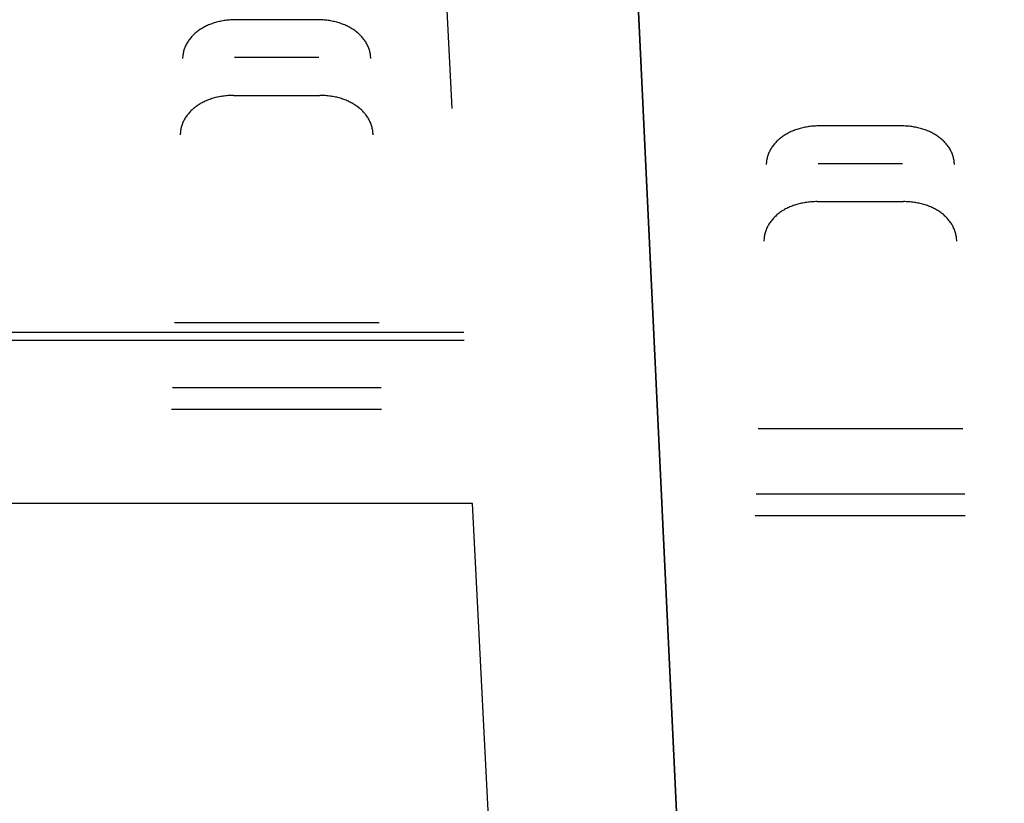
# Model space of a CAD drawing. Header units: millimetres. Extents: x -88 to 88, y -12 to 103.
# Tile 172 of 256: x -45.74 to -43.88, y 13.76 to 15.24. Entities that reach past the tile are written whole.
import ezdxf

# ---------------------------------------------------------------- set-up
doc = ezdxf.new("R2010")
doc.units = ezdxf.units.MM
doc.layers.add('Default', color=7, linetype='Continuous', true_color=0x000000)

msp = doc.modelspace()

# ---------------------------------------------------------------- linework, layer by layer
at = {"layer": 'Default', "color": 254, "true_color": 0xcad1ee, "extrusion": (1, 0, 0)}
for points in [[(18.3352, -3.37), (14.6464, -3.0826)], [(18.3196, -3.5694), (14.6308, -3.2819)], [(14.5015, -3.9018), (14.5286, -3.8966), (14.5558, -3.8924), (14.5832, -3.8891), (14.6107, -3.8868), (14.6382, -3.8854), (14.6658, -3.885), (14.6934, -3.8855), (14.7209, -3.887), (14.7484, -3.8894), (14.7757, -3.8928), (14.8029, -3.8971), (14.83, -3.9023), (14.8569, -3.9085), (14.8835, -3.9156), (14.9099, -3.9236), (14.936, -3.9325), (14.9618, -3.9423), (14.9872, -3.953), (15.0122, -3.9645), (15.0368, -3.9769), (15.061, -3.9902), (15.0847, -4.0043), (15.1079, -4.0192), (15.1306, -4.0348), (15.1527, -4.0513), (15.1743, -4.0685), (15.1952, -4.0864), (15.2155, -4.1051), (15.2352, -4.1244)], [(15.2352, -4.1244), (15.0925, -4.2645)], [(14.5423, -4.0976), (14.5626, -4.0937), (14.583, -4.0906), (14.6035, -4.0881), (14.6241, -4.0864), (14.6448, -4.0853), (14.6655, -4.085), (14.6861, -4.0854), (14.7068, -4.0865), (14.7274, -4.0883), (14.7479, -4.0908), (14.7683, -4.0941), (14.7886, -4.098), (14.8088, -4.1026), (14.8288, -4.1079), (14.8486, -4.1139), (14.8681, -4.1206), (14.8874, -4.128), (14.9065, -4.136), (14.9253, -4.1446), (14.9437, -4.154), (14.9619, -4.1639), (14.9797, -4.1745), (14.9971, -4.1856), (15.0141, -4.1974), (15.0307, -4.2097), (15.0468, -4.2226), (15.0625, -4.2361), (15.0778, -4.25), (15.0925, -4.2645)], [(15.0352, -4.1244), (14.8925, -4.2645)], [(14.934, -3.105), (14.934, -3.3056)], [(14.6887, -3.07), (14.6887, -3.27)], [(14.3238, -3.07), (14.4314, -3.0714), (14.539, -3.0756), (14.6464, -3.0826)], [(14.3238, -3.27), (14.4262, -3.2713), (14.5286, -3.2753), (14.6308, -3.2819)], [(12.1926, -4.5865), (14.5423, -4.0976)], [(12.1518, -4.3907), (14.5015, -3.9018)], [(11.9926, -4.5865), (14.3423, -4.0976)], [(11.9518, -4.3907), (14.3015, -3.9018)]]:
    msp.add_lwpolyline(points, dxfattribs=at)
at = {"layer": 'Default', "color": 254, "true_color": 0xcad1ee, "extrusion": (0.998705, 0.050721, -0.003952)}
for points in [[(20.5037, -3.5369), (16.9048, -3.2568)], [(20.4882, -3.7363), (16.8893, -3.4562)]]:
    msp.add_lwpolyline(points, dxfattribs=at)
at = {"layer": 'Default', "color": 254, "true_color": 0xcad1ee}
for points in [[(-44.6872, 17.7352), (-44.3976, 11.6423)], [(-44.6872, 17.7352), (-44.3976, 11.6423)], [(-44.3976, 11.6423), (-44.6872, 17.7352)], [(-44.9202, 15.068), (-45.0518, 17.6423)], [(-45.174, 15.2352), (-45.3283, 15.2352)], [(-45.1718, 15.1638), (-45.3305, 15.1638)], [(-45.3328, 15.0925), (-45.1696, 15.0925)], [(-44.074, 15.0352), (-44.2283, 15.0352)], [(-44.0718, 14.9638), (-44.2305, 14.9638)], [(-44.2328, 14.8925), (-44.0696, 14.8925)], [(-45.0583, 14.6645), (-45.444, 14.6645)], [(-45.0583, 14.6645), (-45.444, 14.6645)], [(-44.8987, 14.6464), (-46.1757, 14.6464)], [(-44.8979, 14.6308), (-46.1765, 14.6308)], [(-45.4478, 14.5423), (-45.0545, 14.5423)], [(-45.4491, 14.5015), (-45.0533, 14.5015)], [(-43.9583, 14.4645), (-44.344, 14.4645)], [(-43.9583, 14.4645), (-44.344, 14.4645)], [(-44.3478, 14.3423), (-43.9545, 14.3423)], [(-44.8822, 14.3238), (-46.1921, 14.3238)], [(-44.8822, 14.3238), (-46.1921, 14.3238)], [(-44.8822, 14.3238), (-46.1921, 14.3238)], [(-44.7445, 11.6275), (-44.8822, 14.3238)], [(-44.7445, 11.6275), (-44.8822, 14.3238)], [(-44.3491, 14.3015), (-43.9533, 14.3015)]]:
    msp.add_lwpolyline(points, dxfattribs=at)
at = {"layer": 'Default', "color": 254, "true_color": 0xcad1ee, "extrusion": (0.999752, -0.0159, -0.015619)}
for points in [[(14.5124, -4.8355), (14.3697, -4.9757)], [(14.2939, -4.9131), (14.438, -4.7715)], [(14.33, -4.8183), (14.1872, -4.9585)], [(14.1114, -4.8959), (14.2556, -4.7543)]]:
    msp.add_lwpolyline(points, dxfattribs=at)
at = {"layer": 'Default', "color": 254, "true_color": 0xcad1ee, "extrusion": (0.999752, 0.0159, 0.015619)}
for points in [[(15.8089, -3.5624), (15.9516, -3.4222)], [(15.9516, -3.4222), (15.8089, -3.5624)], [(15.8772, -3.3582), (15.733, -3.4998)], [(15.5914, -3.5795), (15.7342, -3.4393)], [(15.7342, -3.4393), (15.5914, -3.5795)], [(15.6597, -3.3753), (15.5156, -3.5169)]]:
    msp.add_lwpolyline(points, dxfattribs=at)
at = {"layer": 'Default', "color": 254, "true_color": 0xcad1ee, "extrusion": (0.999512, -0.031235, -6.58649e-14)}
msp.add_lwpolyline([(13.736, -4.0588), (13.7192, -4.0458), (13.7019, -4.0331), (13.6842, -4.0209), (13.6661, -4.0091), (13.6475, -3.9977), (13.6286, -3.9868), (13.6094, -3.9764), (13.5898, -3.9665), (13.5698, -3.957), (13.5496, -3.9482), (13.5291, -3.9398), (13.5083, -3.932), (13.4872, -3.9248), (13.466, -3.9182), (13.4445, -3.9121), (13.4229, -3.9067), (13.4012, -3.9018), (13.3793, -3.8976), (13.3573, -3.894), (13.3353, -3.8909), (13.3132, -3.8886), (13.2911, -3.8868), (13.2691, -3.8856), (13.247, -3.8851), (13.225, -3.8851), (13.2031, -3.8858), (13.1814, -3.887), (13.1597, -3.8888), (13.1382, -3.8912), (13.1169, -3.8942), (13.0958, -3.8977), (13.0748, -3.9018)], dxfattribs=at)
at = {"layer": 'Default', "color": 254, "true_color": 0xcad1ee, "extrusion": (0.999512, 0.031235, 1.36419e-13)}
msp.add_lwpolyline([(15.9017, -3.9018), (15.9226, -3.8977), (15.9437, -3.8942), (15.965, -3.8912), (15.9865, -3.8888), (16.0082, -3.887), (16.03, -3.8858), (16.0519, -3.8851), (16.0738, -3.8851), (16.0959, -3.8856), (16.118, -3.8868), (16.1401, -3.8886), (16.1621, -3.8909), (16.1842, -3.894), (16.2061, -3.8976), (16.228, -3.9018), (16.2498, -3.9067), (16.2714, -3.9121), (16.2928, -3.9182), (16.3141, -3.9248), (16.3351, -3.932), (16.3559, -3.9398), (16.3764, -3.9482), (16.3967, -3.957), (16.4166, -3.9665), (16.4362, -3.9764), (16.4555, -3.9868), (16.4744, -3.9977), (16.4929, -4.0091), (16.511, -4.0209), (16.5287, -4.0331), (16.546, -4.0458), (16.5628, -4.0588)], dxfattribs=at)
at = {"layer": 'Default', "color": 254, "true_color": 0xcad1ee, "extrusion": (0.022288, 0.713216, 0.70059)}
for points in [[(45.7821, -12.6195), (45.7855, -12.6194), (45.7889, -12.6191), (45.7924, -12.6188), (45.7958, -12.6183), (45.7992, -12.6177), (45.8025, -12.6169), (45.8059, -12.6161), (45.8092, -12.6152), (45.8124, -12.6141), (45.8157, -12.6129), (45.8189, -12.6116), (45.822, -12.6102), (45.8251, -12.6087), (45.8282, -12.6071), (45.8311, -12.6054), (45.8341, -12.6036), (45.8369, -12.6017), (45.8397, -12.5997), (45.8424, -12.5976), (45.8451, -12.5954), (45.8477, -12.5931), (45.8501, -12.5907), (45.8526, -12.5882), (45.8549, -12.5857), (45.8571, -12.5831), (45.8592, -12.5804), (45.8613, -12.5776), (45.8632, -12.5748), (45.8651, -12.5719), (45.8668, -12.5689), (45.8685, -12.5659), (45.87, -12.5628), (45.8715, -12.5597), (45.8728, -12.5565), (45.874, -12.5533), (45.8751, -12.55), (45.8761, -12.5467), (45.877, -12.5434), (45.8778, -12.54), (45.8784, -12.5367), (45.8789, -12.5333), (45.8793, -12.5299), (45.8796, -12.5264), (45.8798, -12.523), (45.8799, -12.5195)], [(44.6764, -12.5035), (44.6798, -12.5034), (44.6832, -12.5032), (44.6867, -12.5028), (44.6901, -12.5023), (44.6934, -12.5017), (44.6968, -12.501), (44.7002, -12.5001), (44.7035, -12.4992), (44.7067, -12.4981), (44.71, -12.4969), (44.7132, -12.4957), (44.7163, -12.4943), (44.7194, -12.4928), (44.7224, -12.4911), (44.7254, -12.4894), (44.7284, -12.4876), (44.7312, -12.4857), (44.734, -12.4837), (44.7367, -12.4816), (44.7394, -12.4794), (44.7419, -12.4771), (44.7444, -12.4747), (44.7468, -12.4723), (44.7492, -12.4697), (44.7514, -12.4671), (44.7535, -12.4644), (44.7556, -12.4616), (44.7575, -12.4588), (44.7594, -12.4559), (44.7611, -12.4529), (44.7628, -12.4499), (44.7643, -12.4468), (44.7658, -12.4437), (44.7671, -12.4405), (44.7683, -12.4373), (44.7694, -12.4341), (44.7704, -12.4308), (44.7713, -12.4274), (44.772, -12.4241), (44.7727, -12.4207), (44.7732, -12.4173), (44.7736, -12.4139), (44.7739, -12.4104), (44.7741, -12.407), (44.7742, -12.4036)]]:
    msp.add_lwpolyline(points, dxfattribs=at)
at = {"layer": 'Default', "color": 254, "true_color": 0xcad1ee, "extrusion": (-0.022288, 0.713216, 0.70059)}
for points in [[(44.6761, -14.6), (44.6727, -14.5998), (44.6693, -14.5996), (44.6658, -14.5992), (44.6624, -14.5987), (44.659, -14.5981), (44.6557, -14.5974), (44.6523, -14.5966), (44.649, -14.5956), (44.6458, -14.5945), (44.6425, -14.5934), (44.6393, -14.5921), (44.6362, -14.5907), (44.6331, -14.5892), (44.63, -14.5876), (44.6271, -14.5858), (44.6241, -14.584), (44.6213, -14.5821), (44.6185, -14.5801), (44.6158, -14.578), (44.6131, -14.5758), (44.6105, -14.5735), (44.608, -14.5711), (44.6056, -14.5687), (44.6033, -14.5661), (44.6011, -14.5635), (44.5989, -14.5608), (44.5969, -14.5581), (44.595, -14.5552), (44.5931, -14.5523), (44.5914, -14.5494), (44.5897, -14.5463), (44.5882, -14.5433), (44.5867, -14.5401), (44.5854, -14.5369), (44.5842, -14.5337), (44.5831, -14.5305), (44.5821, -14.5272), (44.5812, -14.5238), (44.5804, -14.5205), (44.5798, -14.5171), (44.5793, -14.5137), (44.5788, -14.5103), (44.5786, -14.5069), (44.5784, -14.5034), (44.5783, -14.5)], [(43.5829, -14.4358), (43.5795, -14.4357), (43.576, -14.4355), (43.5726, -14.4351), (43.5692, -14.4346), (43.5658, -14.434), (43.5625, -14.4333), (43.5591, -14.4324), (43.5558, -14.4315), (43.5525, -14.4304), (43.5493, -14.4292), (43.5461, -14.428), (43.543, -14.4266), (43.5399, -14.4251), (43.5368, -14.4234), (43.5338, -14.4217), (43.5309, -14.4199), (43.5281, -14.418), (43.5253, -14.416), (43.5225, -14.4139), (43.5199, -14.4117), (43.5173, -14.4094), (43.5148, -14.407), (43.5124, -14.4046), (43.5101, -14.402), (43.5079, -14.3994), (43.5057, -14.3967), (43.5037, -14.3939), (43.5017, -14.3911), (43.4999, -14.3882), (43.4981, -14.3852), (43.4965, -14.3822), (43.4949, -14.3791), (43.4935, -14.376), (43.4922, -14.3728), (43.491, -14.3696), (43.4899, -14.3664), (43.4889, -14.3631), (43.488, -14.3597), (43.4872, -14.3564), (43.4866, -14.353), (43.486, -14.3496), (43.4856, -14.3462), (43.4853, -14.3427), (43.4852, -14.3393), (43.4851, -14.3359)]]:
    msp.add_lwpolyline(points, dxfattribs=at)
at = {"layer": 'Default', "color": 254, "true_color": 0xcad1ee, "extrusion": (1, -1.3091e-15, -3.62323e-14)}
msp.add_lwpolyline([(14.3015, -3.9018), (14.3286, -3.8966), (14.3558, -3.8924), (14.3832, -3.8891), (14.4107, -3.8868), (14.4382, -3.8854), (14.4658, -3.885), (14.4934, -3.8855), (14.5209, -3.887), (14.5484, -3.8894), (14.5757, -3.8928), (14.6029, -3.8971), (14.63, -3.9023), (14.6569, -3.9085), (14.6835, -3.9156), (14.7099, -3.9236), (14.736, -3.9325), (14.7618, -3.9423), (14.7872, -3.953), (14.8122, -3.9645), (14.8368, -3.9769), (14.861, -3.9902), (14.8847, -4.0043), (14.9079, -4.0192), (14.9306, -4.0348), (14.9527, -4.0513), (14.9743, -4.0685), (14.9952, -4.0864), (15.0155, -4.1051), (15.0352, -4.1244)], dxfattribs=at)
at = {"layer": 'Default', "color": 254, "true_color": 0xcad1ee, "extrusion": (0.999512, -0.031235, 4.27801e-14)}
msp.add_lwpolyline([(13.5918, -4.2004), (13.5794, -4.1915), (13.5667, -4.183), (13.5536, -4.1747), (13.5404, -4.1667), (13.5268, -4.1591), (13.5131, -4.1518), (13.4991, -4.1448), (13.4848, -4.1381), (13.4704, -4.1318), (13.4557, -4.1259), (13.4409, -4.1204), (13.4259, -4.1152), (13.4108, -4.1104), (13.3955, -4.1061), (13.3801, -4.1021), (13.3646, -4.0985), (13.349, -4.0954), (13.3334, -4.0926), (13.3176, -4.0903), (13.3019, -4.0884), (13.2861, -4.0869), (13.2703, -4.0859), (13.2545, -4.0852), (13.2388, -4.085), (13.2231, -4.0852), (13.2074, -4.0858), (13.1918, -4.0868), (13.1764, -4.0882), (13.161, -4.0899), (13.1457, -4.0921), (13.1306, -4.0947), (13.1156, -4.0976)], dxfattribs=at)
at = {"layer": 'Default', "color": 254, "true_color": 0xcad1ee, "extrusion": (0.999512, 0.031235, 8.87329e-14)}
msp.add_lwpolyline([(15.9424, -4.0976), (15.9574, -4.0947), (15.9725, -4.0921), (15.9878, -4.0899), (16.0032, -4.0882), (16.0187, -4.0868), (16.0342, -4.0858), (16.0499, -4.0852), (16.0656, -4.085), (16.0813, -4.0852), (16.0971, -4.0859), (16.1129, -4.0869), (16.1287, -4.0884), (16.1445, -4.0903), (16.1602, -4.0926), (16.1758, -4.0954), (16.1914, -4.0985), (16.2069, -4.1021), (16.2223, -4.1061), (16.2376, -4.1104), (16.2528, -4.1152), (16.2677, -4.1204), (16.2826, -4.1259), (16.2972, -4.1318), (16.3116, -4.1381), (16.3259, -4.1448), (16.3399, -4.1518), (16.3537, -4.1591), (16.3672, -4.1667), (16.3805, -4.1747), (16.3935, -4.183), (16.4062, -4.1915), (16.4186, -4.2004)], dxfattribs=at)
at = {"layer": 'Default', "color": 254, "true_color": 0xcad1ee, "extrusion": (0.999512, -0.031235, 3.32782e-14)}
msp.add_lwpolyline([(13.5705, -4.0588), (13.5536, -4.0458), (13.5363, -4.0331), (13.5186, -4.0209), (13.5005, -4.0091), (13.482, -3.9977), (13.4631, -3.9868), (13.4438, -3.9764), (13.4242, -3.9665), (13.4043, -3.957), (13.384, -3.9482), (13.3635, -3.9398), (13.3427, -3.932), (13.3217, -3.9248), (13.3004, -3.9182), (13.279, -3.9121), (13.2574, -3.9067), (13.2356, -3.9018), (13.2138, -3.8976), (13.1918, -3.894), (13.1698, -3.8909), (13.1477, -3.8886), (13.1256, -3.8868), (13.1035, -3.8856), (13.0815, -3.8851), (13.0595, -3.8851), (13.0376, -3.8858), (13.0158, -3.887), (12.9942, -3.8888), (12.9727, -3.8912), (12.9513, -3.8942), (12.9302, -3.8977), (12.9093, -3.9018)], dxfattribs=at)
at = {"layer": 'Default', "color": 254, "true_color": 0xcad1ee, "extrusion": (0.999512, 0.031235, 1.44818e-13)}
msp.add_lwpolyline([(15.6674, -3.9018), (15.6883, -3.8977), (15.7094, -3.8942), (15.7308, -3.8912), (15.7523, -3.8888), (15.7739, -3.887), (15.7957, -3.8858), (15.8176, -3.8851), (15.8396, -3.8851), (15.8616, -3.8856), (15.8837, -3.8868), (15.9058, -3.8886), (15.9279, -3.8909), (15.9499, -3.894), (15.9719, -3.8976), (15.9937, -3.9018), (16.0155, -3.9067), (16.0371, -3.9121), (16.0585, -3.9182), (16.0798, -3.9248), (16.1008, -3.932), (16.1216, -3.9398), (16.1422, -3.9482), (16.1624, -3.957), (16.1823, -3.9665), (16.2019, -3.9764), (16.2212, -3.9868), (16.2401, -3.9977), (16.2586, -4.0091), (16.2767, -4.0209), (16.2944, -4.0331), (16.3117, -4.0458), (16.3286, -4.0588)], dxfattribs=at)
at = {"layer": 'Default', "color": 254, "true_color": 0xcad1ee, "extrusion": (1, -2.75778e-15, -5.16461e-14)}
msp.add_lwpolyline([(14.3423, -4.0976), (14.3626, -4.0937), (14.383, -4.0906), (14.4035, -4.0881), (14.4241, -4.0864), (14.4448, -4.0853), (14.4655, -4.085), (14.4861, -4.0854), (14.5068, -4.0865), (14.5274, -4.0883), (14.5479, -4.0908), (14.5683, -4.0941), (14.5886, -4.098), (14.6088, -4.1026), (14.6288, -4.1079), (14.6486, -4.1139), (14.6681, -4.1206), (14.6874, -4.128), (14.7065, -4.136), (14.7253, -4.1446), (14.7437, -4.154), (14.7619, -4.1639), (14.7797, -4.1745), (14.7971, -4.1856), (14.8141, -4.1974), (14.8307, -4.2097), (14.8468, -4.2226), (14.8625, -4.2361), (14.8778, -4.25), (14.8925, -4.2645)], dxfattribs=at)
at = {"layer": 'Default', "color": 254, "true_color": 0xcad1ee, "extrusion": (0.999512, -0.031235, -3.75347e-13)}
msp.add_lwpolyline([(13.4263, -4.2004), (13.4138, -4.1915), (13.4011, -4.183), (13.3881, -4.1747), (13.3748, -4.1667), (13.3613, -4.1591), (13.3475, -4.1518), (13.3335, -4.1448), (13.3193, -4.1381), (13.3048, -4.1318), (13.2902, -4.1259), (13.2754, -4.1204), (13.2604, -4.1152), (13.2453, -4.1104), (13.23, -4.1061), (13.2146, -4.1021), (13.1991, -4.0985), (13.1835, -4.0954), (13.1678, -4.0926), (13.1521, -4.0903), (13.1363, -4.0884), (13.1206, -4.0869), (13.1048, -4.0859), (13.089, -4.0852), (13.0732, -4.085), (13.0575, -4.0852), (13.0419, -4.0858), (13.0263, -4.0868), (13.0108, -4.0882), (12.9954, -4.0899), (12.9802, -4.0921), (12.965, -4.0947), (12.9501, -4.0976)], dxfattribs=at)
at = {"layer": 'Default', "color": 254, "true_color": 0xcad1ee, "extrusion": (0.999512, 0.031235, 2.4999e-13)}
msp.add_lwpolyline([(15.7082, -4.0976), (15.7231, -4.0947), (15.7383, -4.0921), (15.7535, -4.0899), (15.7689, -4.0882), (15.7844, -4.0868), (15.8, -4.0858), (15.8156, -4.0852), (15.8313, -4.085), (15.8471, -4.0852), (15.8629, -4.0859), (15.8787, -4.0869), (15.8944, -4.0884), (15.9102, -4.0903), (15.9259, -4.0926), (15.9416, -4.0954), (15.9572, -4.0985), (15.9727, -4.1021), (15.9881, -4.1061), (16.0034, -4.1104), (16.0185, -4.1152), (16.0335, -4.1204), (16.0483, -4.1259), (16.0629, -4.1318), (16.0774, -4.1381), (16.0916, -4.1448), (16.1056, -4.1518), (16.1194, -4.1591), (16.1329, -4.1667), (16.1462, -4.1747), (16.1592, -4.183), (16.1719, -4.1915), (16.1844, -4.2004)], dxfattribs=at)
at = {"layer": 'Default', "color": 254, "true_color": 0xcad1ee, "extrusion": (0.998697, 0.051028, -2.07116e-12)}
msp.add_lwpolyline([(16.5954, -3.07), (16.6762, -3.0708), (16.757, -3.0731), (16.8378, -3.0771), (16.9184, -3.0826)], dxfattribs=at)
at = {"layer": 'Default', "color": 254, "true_color": 0xcad1ee, "extrusion": (0.998697, 0.051028, -1.07977e-11)}
msp.add_lwpolyline([(16.5954, -3.27), (16.6723, -3.2707), (16.7492, -3.273), (16.8261, -3.2767), (16.9028, -3.2819)], dxfattribs=at)
at = {"layer": 'Default', "color": 254, "true_color": 0xcad1ee, "extrusion": (0.999532, -0.029939, -0.006229)}
for points in [[(13.175, -4.3832), (10.8242, -4.8721)], [(10.7834, -4.6763), (13.1343, -4.1874)], [(13.0081, -4.3763), (10.6572, -4.8652)], [(10.6165, -4.6694), (12.9673, -4.1805)]]:
    msp.add_lwpolyline(points, dxfattribs=at)
at = {"layer": 'Default', "color": 254, "true_color": 0xcad1ee, "extrusion": (0.999532, 0.029939, 0.006229)}
for points in [[(13.5338, -4.3086), (15.8847, -3.8197)], [(15.8439, -3.6239), (13.4931, -4.1128)], [(13.301, -4.3154), (15.6518, -3.8265)], [(15.6111, -3.6307), (13.2602, -4.1196)]]:
    msp.add_lwpolyline(points, dxfattribs=at)
at = {"layer": 'Default', "color": 254, "true_color": 0xcad1ee}
for points in [[(-45.3283, 15.2352, -4.1244), (-45.3308, 15.2352, -4.1244), (-45.3333, 15.2351, -4.1243), (-45.3358, 15.235, -4.1242), (-45.3383, 15.2348, -4.124), (-45.3408, 15.2346, -4.1238), (-45.3432, 15.2344, -4.1236), (-45.3456, 15.2341, -4.1233), (-45.348, 15.2338, -4.123), (-45.3504, 15.2335, -4.1226), (-45.3528, 15.2331, -4.1222), (-45.3552, 15.2326, -4.1218), (-45.3575, 15.2321, -4.1213), (-45.3598, 15.2316, -4.1207), (-45.3621, 15.2311, -4.1202), (-45.3643, 15.2305, -4.1196), (-45.3666, 15.2298, -4.119), (-45.3688, 15.2292, -4.1183), (-45.371, 15.2285, -4.1176), (-45.3731, 15.2277, -4.1168), (-45.3753, 15.2269, -4.1161), (-45.3774, 15.2261, -4.1153), (-45.3794, 15.2253, -4.1144), (-45.3815, 15.2244, -4.1136), (-45.3835, 15.2234, -4.1126), (-45.3855, 15.2225, -4.1117), (-45.3874, 15.2215, -4.1108), (-45.3893, 15.2205, -4.1098), (-45.3912, 15.2194, -4.1087), (-45.393, 15.2183, -4.1077), (-45.3948, 15.2172, -4.1066), (-45.3966, 15.216, -4.1055), (-45.3983, 15.2148, -4.1044), (-45.4, 15.2136, -4.1032), (-45.4016, 15.2124, -4.1021), (-45.4032, 15.2111, -4.1009), (-45.4048, 15.2097, -4.0996), (-45.4063, 15.2084, -4.0984), (-45.4077, 15.207, -4.0971), (-45.4092, 15.2056, -4.0958), (-45.4105, 15.2042, -4.0945), (-45.4119, 15.2027, -4.0932), (-45.4132, 15.2012, -4.0918), (-45.4144, 15.1997, -4.0905), (-45.4156, 15.1982, -4.0891), (-45.4168, 15.1966, -4.0877), (-45.4179, 15.195, -4.0863), (-45.4189, 15.1934, -4.0848), (-45.4199, 15.1917, -4.0834), (-45.4209, 15.19, -4.0819), (-45.4218, 15.1883, -4.0804), (-45.4226, 15.1866, -4.0789), (-45.4234, 15.1849, -4.0774), (-45.4241, 15.1831, -4.0759), (-45.4248, 15.1813, -4.0744), (-45.4254, 15.1795, -4.0729), (-45.426, 15.1777, -4.0713), (-45.4265, 15.1758, -4.0698), (-45.427, 15.174, -4.0682), (-45.4274, 15.1721, -4.0667), (-45.4277, 15.1702, -4.0651), (-45.428, 15.1682, -4.0635), (-45.4282, 15.1663, -4.062), (-45.4284, 15.1643, -4.0604), (-45.4285, 15.1624, -4.0588)], [(-45.0739, 15.1624, -4.0588), (-45.074, 15.1643, -4.0604), (-45.0742, 15.1663, -4.062), (-45.0744, 15.1682, -4.0635), (-45.0746, 15.1702, -4.0651), (-45.075, 15.1721, -4.0667), (-45.0754, 15.174, -4.0682), (-45.0758, 15.1758, -4.0698), (-45.0763, 15.1777, -4.0713), (-45.0769, 15.1795, -4.0729), (-45.0775, 15.1813, -4.0744), (-45.0782, 15.1831, -4.0759), (-45.079, 15.1849, -4.0774), (-45.0798, 15.1866, -4.0789), (-45.0806, 15.1883, -4.0804), (-45.0815, 15.19, -4.0819), (-45.0824, 15.1917, -4.0834), (-45.0834, 15.1934, -4.0848), (-45.0845, 15.195, -4.0863), (-45.0856, 15.1966, -4.0877), (-45.0867, 15.1982, -4.0891), (-45.0879, 15.1997, -4.0905), (-45.0892, 15.2012, -4.0918), (-45.0905, 15.2027, -4.0932), (-45.0918, 15.2042, -4.0945), (-45.0932, 15.2056, -4.0958), (-45.0946, 15.207, -4.0971), (-45.0961, 15.2084, -4.0984), (-45.0976, 15.2098, -4.0997), (-45.0992, 15.2111, -4.1009), (-45.1008, 15.2124, -4.1021), (-45.1024, 15.2136, -4.1033), (-45.1041, 15.2148, -4.1044), (-45.1058, 15.216, -4.1055), (-45.1076, 15.2172, -4.1066), (-45.1093, 15.2183, -4.1077), (-45.1112, 15.2194, -4.1088), (-45.1131, 15.2205, -4.1098), (-45.115, 15.2215, -4.1108), (-45.1169, 15.2225, -4.1117), (-45.1189, 15.2234, -4.1127), (-45.1209, 15.2244, -4.1136), (-45.1229, 15.2253, -4.1144), (-45.125, 15.2261, -4.1153), (-45.1271, 15.2269, -4.1161), (-45.1292, 15.2277, -4.1168), (-45.1314, 15.2285, -4.1176), (-45.1336, 15.2292, -4.1183), (-45.1358, 15.2298, -4.119), (-45.138, 15.2305, -4.1196), (-45.1403, 15.2311, -4.1202), (-45.1426, 15.2316, -4.1207), (-45.1449, 15.2321, -4.1213), (-45.1472, 15.2326, -4.1218), (-45.1496, 15.2331, -4.1222), (-45.1519, 15.2335, -4.1226), (-45.1543, 15.2338, -4.123), (-45.1567, 15.2341, -4.1233), (-45.1592, 15.2344, -4.1236), (-45.1616, 15.2346, -4.1238), (-45.1641, 15.2348, -4.124), (-45.1665, 15.235, -4.1242), (-45.169, 15.2351, -4.1243), (-45.1715, 15.2352, -4.1244), (-45.174, 15.2352, -4.1244)], [(-45.3328, 15.0925, -4.2645), (-45.3353, 15.0925, -4.2645), (-45.3378, 15.0924, -4.2645), (-45.3403, 15.0923, -4.2643), (-45.3427, 15.0922, -4.2642), (-45.3452, 15.092, -4.264), (-45.3476, 15.0917, -4.2637), (-45.3501, 15.0915, -4.2635), (-45.3525, 15.0911, -4.2631), (-45.3549, 15.0908, -4.2628), (-45.3572, 15.0904, -4.2624), (-45.3596, 15.0899, -4.2619), (-45.3619, 15.0895, -4.2614), (-45.3642, 15.089, -4.2609), (-45.3665, 15.0884, -4.2603), (-45.3688, 15.0878, -4.2597), (-45.371, 15.0872, -4.2591), (-45.3732, 15.0865, -4.2584), (-45.3754, 15.0858, -4.2577), (-45.3776, 15.085, -4.257), (-45.3797, 15.0842, -4.2562), (-45.3818, 15.0834, -4.2554), (-45.3839, 15.0826, -4.2546), (-45.3859, 15.0817, -4.2537), (-45.3879, 15.0807, -4.2528), (-45.3899, 15.0798, -4.2519), (-45.3919, 15.0788, -4.251), (-45.3938, 15.0777, -4.25), (-45.3956, 15.0767, -4.249), (-45.3975, 15.0756, -4.2479), (-45.3993, 15.0744, -4.2469), (-45.401, 15.0732, -4.2458), (-45.4027, 15.072, -4.2447), (-45.4044, 15.0708, -4.2435), (-45.4061, 15.0695, -4.2424), (-45.4077, 15.0682, -4.2412), (-45.4092, 15.0669, -4.24), (-45.4107, 15.0655, -4.2388), (-45.4122, 15.0641, -4.2375), (-45.4136, 15.0627, -4.2362), (-45.415, 15.0612, -4.2349), (-45.4163, 15.0597, -4.2336), (-45.4176, 15.0582, -4.2323), (-45.4189, 15.0567, -4.231), (-45.4201, 15.0551, -4.2296), (-45.4212, 15.0535, -4.2282), (-45.4223, 15.0518, -4.2269), (-45.4234, 15.0502, -4.2255), (-45.4244, 15.0485, -4.224), (-45.4253, 15.0468, -4.2226), (-45.4262, 15.045, -4.2212), (-45.4271, 15.0433, -4.2197), (-45.4279, 15.0415, -4.2183), (-45.4286, 15.0397, -4.2168), (-45.4293, 15.0378, -4.2153), (-45.4299, 15.036, -4.2139), (-45.4305, 15.0341, -4.2124), (-45.431, 15.0322, -4.2109), (-45.4315, 15.0302, -4.2094), (-45.4319, 15.0283, -4.2079), (-45.4322, 15.0263, -4.2064), (-45.4325, 15.0243, -4.2049), (-45.4327, 15.0223, -4.2034), (-45.4329, 15.0203, -4.2019), (-45.433, 15.0182, -4.2004)], [(-45.0694, 15.0182, -4.2004), (-45.0695, 15.0203, -4.2019), (-45.0697, 15.0223, -4.2034), (-45.0699, 15.0243, -4.2049), (-45.0701, 15.0263, -4.2064), (-45.0705, 15.0283, -4.2079), (-45.0709, 15.0302, -4.2094), (-45.0713, 15.0322, -4.2109), (-45.0719, 15.0341, -4.2124), (-45.0724, 15.036, -4.2139), (-45.0731, 15.0378, -4.2153), (-45.0737, 15.0397, -4.2168), (-45.0745, 15.0415, -4.2183), (-45.0753, 15.0433, -4.2197), (-45.0761, 15.045, -4.2212), (-45.077, 15.0468, -4.2226), (-45.078, 15.0485, -4.224), (-45.079, 15.0502, -4.2255), (-45.08, 15.0518, -4.2269), (-45.0811, 15.0535, -4.2282), (-45.0823, 15.0551, -4.2296), (-45.0835, 15.0566, -4.231), (-45.0847, 15.0582, -4.2323), (-45.086, 15.0597, -4.2336), (-45.0873, 15.0612, -4.2349), (-45.0887, 15.0627, -4.2362), (-45.0902, 15.0641, -4.2375), (-45.0916, 15.0655, -4.2388), (-45.0931, 15.0669, -4.24), (-45.0947, 15.0682, -4.2412), (-45.0963, 15.0695, -4.2424), (-45.0979, 15.0708, -4.2435), (-45.0996, 15.072, -4.2447), (-45.1013, 15.0732, -4.2458), (-45.1031, 15.0744, -4.2469), (-45.1049, 15.0756, -4.2479), (-45.1067, 15.0767, -4.249), (-45.1086, 15.0777, -4.25), (-45.1105, 15.0788, -4.251), (-45.1124, 15.0798, -4.2519), (-45.1144, 15.0807, -4.2528), (-45.1164, 15.0817, -4.2537), (-45.1185, 15.0826, -4.2546), (-45.1205, 15.0834, -4.2554), (-45.1226, 15.0842, -4.2562), (-45.1248, 15.085, -4.257), (-45.1269, 15.0858, -4.2577), (-45.1291, 15.0865, -4.2584), (-45.1313, 15.0872, -4.2591), (-45.1336, 15.0878, -4.2597), (-45.1358, 15.0884, -4.2603), (-45.1381, 15.089, -4.2609), (-45.1404, 15.0895, -4.2614), (-45.1428, 15.0899, -4.2619), (-45.1451, 15.0904, -4.2623), (-45.1475, 15.0908, -4.2628), (-45.1499, 15.0911, -4.2631), (-45.1523, 15.0915, -4.2635), (-45.1547, 15.0917, -4.2637), (-45.1571, 15.092, -4.264), (-45.1596, 15.0922, -4.2642), (-45.1621, 15.0923, -4.2643), (-45.1646, 15.0924, -4.2645), (-45.1671, 15.0925, -4.2645), (-45.1696, 15.0925, -4.2645)], [(-44.2283, 15.0352, -4.1244), (-44.2308, 15.0352, -4.1244), (-44.2333, 15.0351, -4.1243), (-44.2358, 15.035, -4.1242), (-44.2383, 15.0348, -4.124), (-44.2408, 15.0346, -4.1238), (-44.2432, 15.0344, -4.1236), (-44.2456, 15.0341, -4.1233), (-44.248, 15.0338, -4.123), (-44.2504, 15.0335, -4.1226), (-44.2528, 15.0331, -4.1222), (-44.2552, 15.0326, -4.1218), (-44.2575, 15.0321, -4.1213), (-44.2598, 15.0316, -4.1207), (-44.2621, 15.0311, -4.1202), (-44.2643, 15.0305, -4.1196), (-44.2666, 15.0298, -4.119), (-44.2688, 15.0292, -4.1183), (-44.271, 15.0285, -4.1176), (-44.2731, 15.0277, -4.1168), (-44.2753, 15.0269, -4.1161), (-44.2774, 15.0261, -4.1153), (-44.2794, 15.0253, -4.1144), (-44.2815, 15.0244, -4.1136), (-44.2835, 15.0234, -4.1126), (-44.2855, 15.0225, -4.1117), (-44.2874, 15.0215, -4.1108), (-44.2893, 15.0205, -4.1098), (-44.2912, 15.0194, -4.1087), (-44.293, 15.0183, -4.1077), (-44.2948, 15.0172, -4.1066), (-44.2966, 15.016, -4.1055), (-44.2983, 15.0148, -4.1044), (-44.3, 15.0136, -4.1032), (-44.3016, 15.0124, -4.1021), (-44.3032, 15.0111, -4.1009), (-44.3048, 15.0097, -4.0996), (-44.3063, 15.0084, -4.0984), (-44.3077, 15.007, -4.0971), (-44.3092, 15.0056, -4.0958), (-44.3105, 15.0042, -4.0945), (-44.3119, 15.0027, -4.0932), (-44.3132, 15.0012, -4.0918), (-44.3144, 14.9997, -4.0905), (-44.3156, 14.9982, -4.0891), (-44.3168, 14.9966, -4.0877), (-44.3179, 14.995, -4.0863), (-44.3189, 14.9934, -4.0848), (-44.3199, 14.9917, -4.0834), (-44.3209, 14.99, -4.0819), (-44.3218, 14.9883, -4.0804), (-44.3226, 14.9866, -4.0789), (-44.3234, 14.9849, -4.0774), (-44.3241, 14.9831, -4.0759), (-44.3248, 14.9813, -4.0744), (-44.3254, 14.9795, -4.0729), (-44.326, 14.9777, -4.0713), (-44.3265, 14.9758, -4.0698), (-44.327, 14.974, -4.0682), (-44.3274, 14.9721, -4.0667), (-44.3277, 14.9702, -4.0651), (-44.328, 14.9682, -4.0635), (-44.3282, 14.9663, -4.062), (-44.3284, 14.9643, -4.0604), (-44.3285, 14.9624, -4.0588)], [(-43.9739, 14.9624, -4.0588), (-43.974, 14.9643, -4.0604), (-43.9742, 14.9663, -4.062), (-43.9744, 14.9682, -4.0635), (-43.9746, 14.9702, -4.0651), (-43.975, 14.9721, -4.0667), (-43.9754, 14.974, -4.0682), (-43.9758, 14.9758, -4.0698), (-43.9763, 14.9777, -4.0713), (-43.9769, 14.9795, -4.0729), (-43.9775, 14.9813, -4.0744), (-43.9782, 14.9831, -4.0759), (-43.979, 14.9849, -4.0774), (-43.9798, 14.9866, -4.0789), (-43.9806, 14.9883, -4.0804), (-43.9815, 14.99, -4.0819), (-43.9824, 14.9917, -4.0834), (-43.9834, 14.9934, -4.0848), (-43.9845, 14.995, -4.0863), (-43.9856, 14.9966, -4.0877), (-43.9867, 14.9982, -4.0891), (-43.9879, 14.9997, -4.0905), (-43.9892, 15.0012, -4.0918), (-43.9905, 15.0027, -4.0932), (-43.9918, 15.0042, -4.0945), (-43.9932, 15.0056, -4.0958), (-43.9946, 15.007, -4.0971), (-43.9961, 15.0084, -4.0984), (-43.9976, 15.0098, -4.0997), (-43.9992, 15.0111, -4.1009), (-44.0008, 15.0124, -4.1021), (-44.0024, 15.0136, -4.1033), (-44.0041, 15.0148, -4.1044), (-44.0058, 15.016, -4.1055), (-44.0076, 15.0172, -4.1066), (-44.0093, 15.0183, -4.1077), (-44.0112, 15.0194, -4.1088), (-44.0131, 15.0205, -4.1098), (-44.015, 15.0215, -4.1108), (-44.0169, 15.0225, -4.1117), (-44.0189, 15.0234, -4.1127), (-44.0209, 15.0244, -4.1136), (-44.0229, 15.0253, -4.1144), (-44.025, 15.0261, -4.1153), (-44.0271, 15.0269, -4.1161), (-44.0292, 15.0277, -4.1168), (-44.0314, 15.0285, -4.1176), (-44.0336, 15.0292, -4.1183), (-44.0358, 15.0298, -4.119), (-44.038, 15.0305, -4.1196), (-44.0403, 15.0311, -4.1202), (-44.0426, 15.0316, -4.1207), (-44.0449, 15.0321, -4.1213), (-44.0472, 15.0326, -4.1218), (-44.0496, 15.0331, -4.1222), (-44.0519, 15.0335, -4.1226), (-44.0543, 15.0338, -4.123), (-44.0567, 15.0341, -4.1233), (-44.0592, 15.0344, -4.1236), (-44.0616, 15.0346, -4.1238), (-44.0641, 15.0348, -4.124), (-44.0665, 15.035, -4.1242), (-44.069, 15.0351, -4.1243), (-44.0715, 15.0352, -4.1244), (-44.074, 15.0352, -4.1244)], [(-44.2328, 14.8925, -4.2645), (-44.2353, 14.8925, -4.2645), (-44.2378, 14.8924, -4.2645), (-44.2403, 14.8923, -4.2643), (-44.2427, 14.8922, -4.2642), (-44.2452, 14.892, -4.264), (-44.2476, 14.8917, -4.2637), (-44.2501, 14.8915, -4.2635), (-44.2525, 14.8911, -4.2631), (-44.2549, 14.8908, -4.2628), (-44.2572, 14.8904, -4.2624), (-44.2596, 14.8899, -4.2619), (-44.2619, 14.8895, -4.2614), (-44.2642, 14.889, -4.2609), (-44.2665, 14.8884, -4.2603), (-44.2688, 14.8878, -4.2597), (-44.271, 14.8872, -4.2591), (-44.2732, 14.8865, -4.2584), (-44.2754, 14.8858, -4.2577), (-44.2776, 14.885, -4.257), (-44.2797, 14.8842, -4.2562), (-44.2818, 14.8834, -4.2554), (-44.2839, 14.8826, -4.2546), (-44.2859, 14.8817, -4.2537), (-44.2879, 14.8807, -4.2528), (-44.2899, 14.8798, -4.2519), (-44.2919, 14.8788, -4.251), (-44.2938, 14.8777, -4.25), (-44.2956, 14.8767, -4.249), (-44.2975, 14.8756, -4.2479), (-44.2993, 14.8744, -4.2469), (-44.301, 14.8732, -4.2458), (-44.3027, 14.872, -4.2447), (-44.3044, 14.8708, -4.2435), (-44.3061, 14.8695, -4.2424), (-44.3077, 14.8682, -4.2412), (-44.3092, 14.8669, -4.24), (-44.3107, 14.8655, -4.2388), (-44.3122, 14.8641, -4.2375), (-44.3136, 14.8627, -4.2362), (-44.315, 14.8612, -4.2349), (-44.3163, 14.8597, -4.2336), (-44.3176, 14.8582, -4.2323), (-44.3189, 14.8567, -4.231), (-44.3201, 14.8551, -4.2296), (-44.3212, 14.8535, -4.2282), (-44.3223, 14.8518, -4.2269), (-44.3234, 14.8502, -4.2255), (-44.3244, 14.8485, -4.224), (-44.3253, 14.8468, -4.2226), (-44.3262, 14.845, -4.2212), (-44.3271, 14.8433, -4.2197), (-44.3279, 14.8415, -4.2183), (-44.3286, 14.8397, -4.2168), (-44.3293, 14.8378, -4.2153), (-44.3299, 14.836, -4.2139), (-44.3305, 14.8341, -4.2124), (-44.331, 14.8322, -4.2109), (-44.3315, 14.8302, -4.2094), (-44.3319, 14.8283, -4.2079), (-44.3322, 14.8263, -4.2064), (-44.3325, 14.8243, -4.2049), (-44.3327, 14.8223, -4.2034), (-44.3329, 14.8203, -4.2019), (-44.333, 14.8182, -4.2004)], [(-43.9694, 14.8182, -4.2004), (-43.9695, 14.8203, -4.2019), (-43.9697, 14.8223, -4.2034), (-43.9699, 14.8243, -4.2049), (-43.9701, 14.8263, -4.2064), (-43.9705, 14.8283, -4.2079), (-43.9709, 14.8302, -4.2094), (-43.9713, 14.8322, -4.2109), (-43.9719, 14.8341, -4.2124), (-43.9724, 14.836, -4.2139), (-43.9731, 14.8378, -4.2153), (-43.9737, 14.8397, -4.2168), (-43.9745, 14.8415, -4.2183), (-43.9753, 14.8433, -4.2197), (-43.9761, 14.845, -4.2212), (-43.977, 14.8468, -4.2226), (-43.978, 14.8485, -4.224), (-43.979, 14.8502, -4.2255), (-43.98, 14.8518, -4.2269), (-43.9811, 14.8535, -4.2282), (-43.9823, 14.8551, -4.2296), (-43.9835, 14.8566, -4.231), (-43.9847, 14.8582, -4.2323), (-43.986, 14.8597, -4.2336), (-43.9873, 14.8612, -4.2349), (-43.9887, 14.8627, -4.2362), (-43.9902, 14.8641, -4.2375), (-43.9916, 14.8655, -4.2388), (-43.9931, 14.8669, -4.24), (-43.9947, 14.8682, -4.2412), (-43.9963, 14.8695, -4.2424), (-43.9979, 14.8708, -4.2435), (-43.9996, 14.872, -4.2447), (-44.0013, 14.8732, -4.2458), (-44.0031, 14.8744, -4.2469), (-44.0049, 14.8756, -4.2479), (-44.0067, 14.8767, -4.249), (-44.0086, 14.8777, -4.25), (-44.0105, 14.8788, -4.251), (-44.0124, 14.8798, -4.2519), (-44.0144, 14.8807, -4.2528), (-44.0164, 14.8817, -4.2537), (-44.0185, 14.8826, -4.2546), (-44.0205, 14.8834, -4.2554), (-44.0226, 14.8842, -4.2562), (-44.0248, 14.885, -4.257), (-44.0269, 14.8858, -4.2577), (-44.0291, 14.8865, -4.2584), (-44.0313, 14.8872, -4.2591), (-44.0336, 14.8878, -4.2597), (-44.0358, 14.8884, -4.2603), (-44.0381, 14.889, -4.2609), (-44.0404, 14.8895, -4.2614), (-44.0428, 14.8899, -4.2619), (-44.0451, 14.8904, -4.2623), (-44.0475, 14.8908, -4.2628), (-44.0499, 14.8911, -4.2631), (-44.0523, 14.8915, -4.2635), (-44.0547, 14.8917, -4.2637), (-44.0571, 14.892, -4.264), (-44.0596, 14.8922, -4.2642), (-44.0621, 14.8923, -4.2643), (-44.0646, 14.8924, -4.2645), (-44.0671, 14.8925, -4.2645), (-44.0696, 14.8925, -4.2645)]]:
    msp.add_polyline3d(points, dxfattribs=at)

doc.saveas('drawing.dxf')
